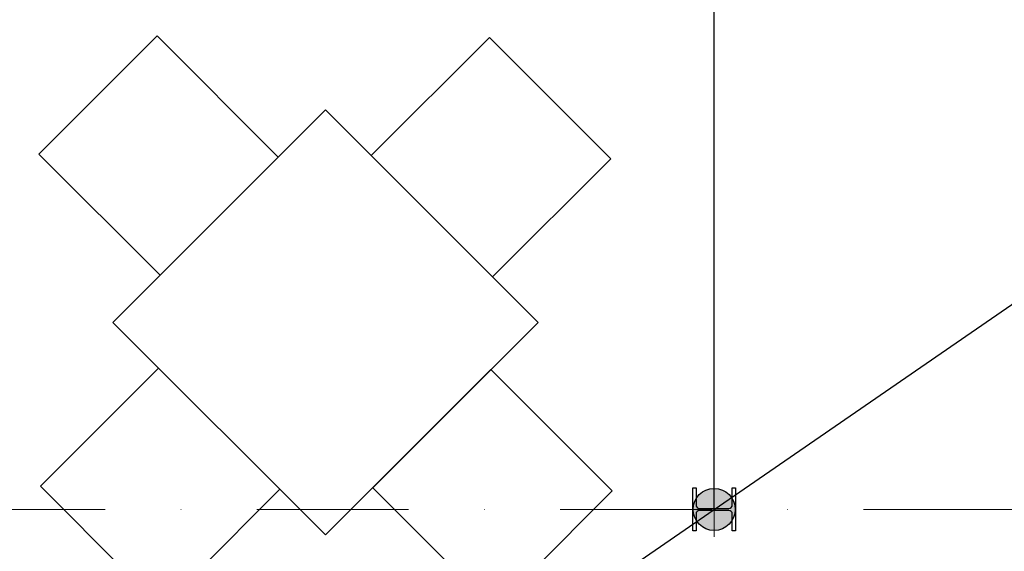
# Model space of a CAD drawing. Header units: metres. Extents: x -10951 to 10441, y -17253 to 1447.
# Tile 7 of 54: x -8662 to -8249, y -16590 to -16367. Entities that reach past the tile are written whole.
import ezdxf
from ezdxf.enums import TextEntityAlignment as Align

# ---------------------------------------------------------------- set-up
doc = ezdxf.new("R2010")
doc.units = ezdxf.units.M
doc.header["$MEASUREMENT"] = 0
doc.linetypes.add('ACAD_ISO02W100', pattern=[15, 12, -3])
doc.linetypes.add('DASHDOT', pattern=[25.4, 12.7, -6.35, 0, -6.35])
doc.layers.get('0').update_dxf_attribs({"color": 8})
for name, color, linetype, lineweight in [('#elektryczne', 8, 'Continuous', 20), ('_K_stal', 8, 'Continuous', 25), ('A_OSIE', 8, 'Continuous', 13), ('A_OZACZENIE DRZWI', 8, 'Continuous', 13), ('A_OZNACZENIA OKIEN', 8, 'Continuous', 13), ('EB_ODGROM_INSTALACJA ODGROMOWA', 1, 'Continuous', 30), ('EB_UZIEMIENIE', 1, 'ACAD_ISO02W100', 30)]:
    doc.layers.add(name, color=color, linetype=linetype, lineweight=lineweight)
doc.styles.add('m1_romans', font='romans.shx', dxfattribs={"width": 0.8})

# ---------------------------------------------------------------- blocks, each defined once
blk = doc.blocks.new('podkład')
at = {"color": 8}
for p, q in [((12040.03, -3446.17), (11990.52, -3495.68)), ((12090.86, -3497), (12040.03, -3446.17)), ((12179.3, -3446.82), (12129.78, -3496.34)), ((12230.12, -3497.65), (12179.3, -3446.82)), ((12110.65, -3477.2), (12021.55, -3566.3)), ((12199.74, -3566.3), (12110.65, -3477.2)), ((11990.52, -3495.68), (12041.34, -3546.51)), ((12041.34, -3546.51), (12090.86, -3497)), ((12129.78, -3496.34), (12180.61, -3547.17)), ((12180.61, -3547.17), (12230.12, -3497.65)), ((12021.55, -3566.3), (12110.65, -3655.4)), ((12110.65, -3655.4), (12199.74, -3566.3)), ((11991.17, -3634.95), (12040.69, -3585.43)), ((12040.69, -3585.43), (12091.51, -3636.26)), ((12179.95, -3586.09), (12130.44, -3635.6)), ((12230.78, -3636.92), (12179.95, -3586.09)), ((12042, -3685.77), (11991.17, -3634.95)), ((12091.51, -3636.26), (12042, -3685.77)), ((12130.44, -3635.6), (12181.26, -3686.43)), ((12181.26, -3686.43), (12230.78, -3636.92))]:
    blk.add_line(p, q, dxfattribs=at)
at = {"layer": '_K_stal', "color": 8}
blk.add_lwpolyline([(12281.09, -3635.7), (12282.49, -3635.7), (12282.49, -3653.7), (12281.09, -3653.7), (12281.09, -3646.62, 0.414214), (12279.59, -3645.12), (12267.39, -3645.12, 0.414214), (12265.89, -3646.62), (12265.89, -3653.7), (12264.49, -3653.7), (12264.49, -3635.7), (12265.89, -3635.7), (12265.89, -3642.77, 0.414214), (12267.39, -3644.27), (12279.59, -3644.27, 0.414214), (12281.09, -3642.77)], format="xyb", close=True, dxfattribs=at)
at = {"layer": 'A_OSIE', "color": 8, "linetype": 'DASHDOT', "ltscale": 5}
for p, q in [((12273.49, -3783.35), (12273.49, -2044.7)), ((11573.49, -3644.7), (12494.75, -3644.7))]:
    blk.add_line(p, q, dxfattribs=at)
at = {"layer": 'A_OZACZENIE DRZWI', "color": 8, "ltscale": 0.1, "style": 'm1_romans', "width": 0.8}
for rotation, p in [(98.4861, (12735.07, -773.13)), (360, (12573.8, -1012.7)), (90, (11565.29, -1150.14)), (90, (11872.29, -1150.14)), (90, (12230.03, -1245.64)), (90, (12385.87, -1249.44)), (90, (11565.29, -1370.89)), (90, (11872.29, -1370.89)), (90, (12230.03, -1370.89)), (90, (12389.3, -1370.89)), (90, (11748.79, -1556.15)), (90, (11986.6, -1556.15)), (90, (12389.3, -1556.15)), (360, (12235.05, -1664.2)), (360, (12235.05, -1880.2)), (90, (11745.78, -2001.94))]:
    blk.add_attdef('SZEROKOSC', text='', height=10, rotation=rotation, dxfattribs=at).set_placement(p, align=Align.BOTTOM_CENTER)
for rotation, p in [(98.4861, (12738.56, -773.47)), (360, (12572.95, -1016.09)), (90, (11568.68, -1150.99)), (90, (11875.68, -1150.99)), (90, (12233.42, -1246.49)), (90, (12389.27, -1250.29)), (90, (11568.68, -1371.74)), (90, (11875.68, -1371.74)), (90, (12233.42, -1371.74)), (90, (12392.69, -1371.74)), (90, (11752.19, -1557)), (90, (11990, -1557)), (90, (12392.69, -1557)), (360, (12234.2, -1667.59)), (360, (12234.2, -1883.59)), (90, (11749.18, -2002.79))]:
    blk.add_attdef('WYSOKOSC', text='', height=10, rotation=rotation, dxfattribs=at).set_placement(p, align=Align.TOP_CENTER)
at = {"layer": 'A_OZNACZENIA OKIEN', "color": 8, "ltscale": 0.1, "style": 'm1_romans', "width": 0.8}
for rotation, p in [(278.8676, (13373.71, -593.04)), (278.8676, (12983.87, -650.74)), (278.8676, (12445.73, -730.4)), (278.8676, (12224.15, -763.19)), (0, (14017.48, -900.03)), (278.8676, (11021.54, -941.2)), (278.8676, (10640.69, -997.57)), (0, (14017.48, -1574.7)), (90, (10819.6, -2080.7)), (90, (11204.6, -2080.7)), (90, (11970.6, -2080.7)), (90, (13175.8, -2080.7)), (90, (13539.8, -2080.7))]:
    blk.add_attdef('SZEROKOSC', text='', height=10, rotation=rotation, dxfattribs=at).set_placement(p, align=Align.BOTTOM_CENTER)
for rotation, p in [(278.8676, (13403.28, -587.56)), (278.8676, (13013.44, -645.27)), (278.8676, (12475.3, -724.92)), (278.8676, (12253.72, -757.72)), (0, (14011.09, -903.42)), (278.8676, (11051.11, -935.72)), (278.8676, (10670.26, -992.09)), (0, (14011.09, -1578.09)), (90, (10823, -2081.55)), (90, (11208, -2081.55)), (90, (11974, -2081.55)), (90, (13179.19, -2081.55)), (90, (13543.19, -2081.55))]:
    blk.add_attdef('WYSOKOSC', text='', height=10, rotation=rotation, dxfattribs=at).set_placement(p, align=Align.TOP_CENTER)
blk = doc.blocks.new('zlacze_spawane')
at = {"layer": 'EB_ODGROM_INSTALACJA ODGROMOWA', "transparency": 33554559}
h = blk.add_hatch(color=256, dxfattribs=at)
edge = h.paths.add_edge_path()
edge.add_arc((0, 0), 72, 0, 360)
at = {"layer": 'EB_ODGROM_INSTALACJA ODGROMOWA'}
blk.add_circle((0, 0), 72, dxfattribs=at)

msp = doc.modelspace()

# ---------------------------------------------------------------- linework, layer by layer
at = {"layer": 'EB_UZIEMIENIE', "linetype": 'Continuous', "lineweight": 30}
for p, q in [((-8370.83, -16572.29), (-7790.83, -16172.29)), ((-8370.83, -16572.29), (-8370.83, -16172.29)), ((-8950.83, -16972.29), (-8370.83, -16572.29))]:
    msp.add_line(p, q, dxfattribs=at)

# ---------------------------------------------------------------- block references
at = {"layer": '#elektryczne', "color": 8, "linetype": 'Continuous', "lineweight": 18}
msp.add_blockref('podkład', (-20644.32, -12927.59), dxfattribs=at)
at = {"layer": 'EB_UZIEMIENIE', "xscale": 0.1224999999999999, "yscale": 0.1224999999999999, "zscale": 0.1224999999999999, "rotation": 269.9042895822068}
msp.add_blockref('zlacze_spawane', (-8370.83, -16572.29), dxfattribs=at)

doc.saveas('drawing.dxf')
